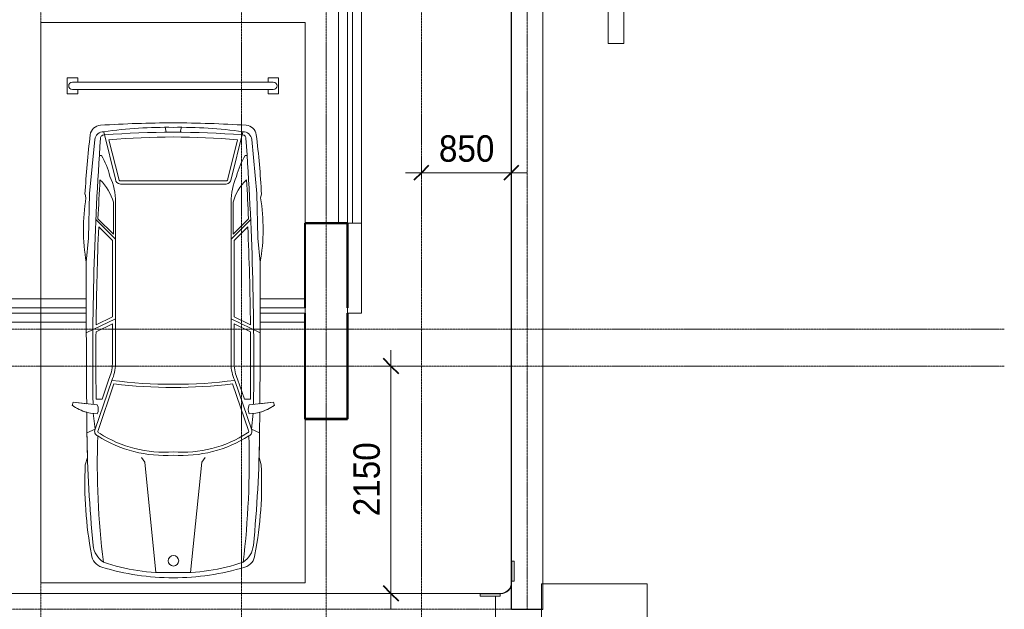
# Model space of a CAD drawing. Header units: millimetres. Extents: x 5617 to 109621, y 7718 to 117786.
# Tile 34 of 52: x 99170 to 108481, y 57250 to 62825. Entities that reach past the tile are written whole.
import ezdxf

# ---------------------------------------------------------------- set-up
doc = ezdxf.new("R2010")
doc.units = ezdxf.units.MM
for name, pattern in [('ADSK_Линия сетки', [25, 20, -2.5, 0, -2.5]), ('Линия сетки', [25, 20, -2.5, 0, -2.5]), ('Осевая', [14, 10, -2, 0, -2])]:
    doc.linetypes.add(name, pattern=pattern)
for name, color, linetype, lineweight in [('Кабельные лотки', 7, 'Continuous', 18), ('Обобщенные модели', 7, 'Continuous', 18), ('Окна', 7, 'Continuous', 18), ('Осевая линия', 7, 'Осевая', 18), ('Оси', 7, 'Continuous', 9), ('Парковка', 7, 'Continuous', 18), ('Перекрытия', 7, 'Continuous', 18), ('Размеры', 7, 'Continuous', 9), ('Размеры-100', 7, 'Continuous', 9), ('Соединительные детали кабельных лотков', 7, 'Continuous', 18), ('Стены разрез', 7, 'Continuous', 40), ('Элементы узлов', 7, 'Continuous', 18)]:
    doc.layers.add(name, color=color, linetype=linetype, lineweight=lineweight)
doc.styles.add('Arial', font='arial.ttf', dxfattribs={"width": 0.9, "height": 250})
doc.dimstyles.new('Основной_2_5_мм', dxfattribs={"dimscale": 304.8, "dimtxt": 255.06485, "dimasz": 0.463911, "dimexe": 0.492126, "dimexo": 0.492126, "dimgap": 0.098425, "dimtad": 1, "dimdec": 0, "dimdsep": 46, "dimtxsty": 'Arial', "dimblk1": 'OBLIQUE', "dimblk2": 'OBLIQUE', "dimsah": 1, "dimcen": 0.09, "dimdle": 0.492126, "dimazin": 2, "dimtfac": 1, "dimtdec": 4, "dimtix": 1, "dimtmove": 0, "dimatfit": 3, "dimfxl": 1, "dimtvp": 1, "dimtolj": 1, "dimtzin": 0, "dimlwd": 20, "dimlwe": 20, "dimarcsym": 2})

# ---------------------------------------------------------------- blocks, each defined once
blk = doc.blocks.new('105_Приямок_C крышкой - 1000x1000-V3-МКСС_LB02_-11_400__Кабельные конструкции_Лотки_2')
at = {"layer": 'Обобщенные модели', "color": 254, "true_color": 0xcccccc}
for p, q in [((-500, -500), (-500, 500)), ((-500, 500), (500, 500)), ((500, 500), (500, -500)), ((500, -500), (-500, -500))]:
    blk.add_line(p, q, dxfattribs=at)
blk = doc.blocks.new('CP_ДШ_Hanytex_TopJoint 24C - CP_ДШ_Hanytex_TopJoint 24C-3950256-МКСС_LB02_-11_400__Кабельные конструкции_Лотки_2')
at = {"layer": 'Обобщенные модели', "color": 254, "true_color": 0xcccccc}
for p, q in [((0, -110), (0, 110)), ((6250, 110), (0, 110)), ((6250, 110), (6250, -110)), ((6250, 25), (0, 25)), ((0, 25), (0, -25)), ((6250, -25), (6250, 25)), ((0, -25), (6250, -25)), ((6250, -110), (0, -110))]:
    blk.add_line(p, q, dxfattribs=at)
blk = doc.blocks.new('CP_ДШ_Hanytex_TopJoint 24C_Половина - CP_ДШ_Hanytex_TopJoint 24C_Половина-3652637-МКСС_LB02_-11_400__Кабельные конструкции_Лотки_2')
at = {"layer": 'Обобщенные модели', "color": 254, "true_color": 0xcccccc}
for p, q in [((0, -25), (0, 110)), ((850, 110), (0, 110)), ((850, 110), (850, -25)), ((850, -25), (0, -25))]:
    blk.add_line(p, q, dxfattribs=at)
blk = doc.blocks.new('CP_ДШ_Hanytex_TopJoint 24C - CP_ДШ_Hanytex_TopJoint 24C-3950257-МКСС_LB02_-11_400__Кабельные конструкции_Лотки_2')
at = {"layer": 'Обобщенные модели', "color": 254, "true_color": 0xcccccc}
for p, q in [((0, -110), (0, 110)), ((431.6, 110), (0, 110)), ((3131.6, 110), (2076.1, 110)), ((5200, 110), (4776.1, 110)), ((5200, 110), (5200, -110)), ((431.6, 25), (0, 25)), ((0, 25), (0, -25)), ((3131.6, 25), (2076.1, 25)), ((5200, 25), (4776.1, 25)), ((5200, -25), (5200, 25)), ((0, -25), (431.6, -25)), ((2076.1, -25), (3131.6, -25)), ((4776.1, -25), (5200, -25)), ((431.5, -110), (0, -110)), ((3131.5, -110), (2076.1, -110)), ((5200, -110), (4776.1, -110))]:
    blk.add_line(p, q, dxfattribs=at)
blk = doc.blocks.new('199_Парковочные места 3 класса и МГН - Средний класс-5604842-МКСС_LB02_-11_400__Кабельные конструкции_Лотки_2')
at = {"layer": 'Парковка', "color": 254, "true_color": 0xcccccc}
for p, q in [((2500, 5300), (0, 5300)), ((0, 5300), (0, 0)), ((2500, 0), (2500, 5300)), ((250, 4775), (350, 4775)), ((250, 4625), (250, 4775)), ((350, 4735), (350, 4775)), ((2150, 4735), (2150, 4775)), ((2150, 4775), (2250, 4775)), ((2250, 4625), (2250, 4775)), ((300, 4735), (2200, 4735)), ((300, 4665), (2200, 4665)), ((350, 4625), (350, 4665)), ((2150, 4625), (2150, 4665)), ((250, 4625), (350, 4625)), ((2150, 4625), (2250, 4625)), ((0, 0), (2500, 0))]:
    blk.add_line(p, q, dxfattribs=at)
for centre, start, end in [((300, 4700), 90, 270), ((2200, 4700), 270, 90)]:
    blk.add_arc(centre, 35, start, end, dxfattribs=at)
at = {"layer": 'Элементы узлов', "color": 254, "true_color": 0xcccccc}
for p, q in [((1188.1, 4261.3), (1176.6, 4307.4)), ((1319.5, 4261.3), (1331, 4307.4)), ((511.9, 4192.1), (462.6, 3681.8)), ((707.7, 3817), (596, 4265.1)), ((1799.9, 3817), (1911.6, 4265.1)), ((1995.8, 4192.1), (2045.1, 3681.8)), ((737.9, 3819.8), (645.9, 4188.9)), ((1769.7, 3819.8), (1861.7, 4188.9)), ((574.3, 4041.7), (555, 4041.7)), ((1933.4, 4041.7), (1952.6, 4041.7)), ((1253.8, 3800.9), (753.8, 3800.9)), ((1253.8, 3770.9), (753.8, 3770.9)), ((1253.8, 3800.9), (1753.8, 3800.9)), ((1253.8, 3770.9), (1753.8, 3770.9)), ((419.2, 3675.6), (428.5, 3641.5)), ((428.5, 3641.5), (419.2, 3675.6)), ((462.6, 3681.8), (453.3, 3259.9)), ((2045.1, 3681.8), (2054.4, 3259.9)), ((2088.5, 3675.6), (2079.2, 3641.5)), ((2088.5, 3675.6), (2079.2, 3641.5)), ((687.7, 3297.4), (687.7, 3598.1)), ((707.7, 2069.1), (707.7, 3598.1)), ((1800, 2069.1), (1799.9, 3598.1)), ((1819.9, 3297.4), (1819.9, 3598.1)), ((707.7, 3249.1), (521.7, 3435.1)), ((687.7, 3297.4), (542, 3443)), ((677.7, 3236.7), (548.7, 3365.7)), ((1799.9, 3249.1), (1986, 3435.1)), ((1819.9, 3297.4), (1965.6, 3443)), ((1830, 3236.7), (1959, 3365.7)), ((453.3, 3259.9), (431.6, 3033.4)), ((2054.4, 3259.9), (2076.1, 3033.4)), ((677.7, 2516.2), (677.7, 3236.7)), ((1830, 2516.2), (1830, 3236.7)), ((677.7, 2516.2), (524, 2441.1)), ((1830, 2516.2), (1983.6, 2441.1)), ((707.7, 2497.5), (431.5, 2362.6)), ((677.7, 2449.4), (523.4, 2374)), ((677.7, 2069.4), (677.7, 2449.4)), ((1800, 2497.5), (2076.1, 2362.6)), ((1830, 2069.4), (1830, 2449.4)), ((1830, 2449.4), (1984.3, 2374)), ((515.3, 1452.5), (672.7, 1914.3)), ((542.8, 1440), (693.3, 1881.5)), ((580.4, 1736.3), (644.8, 1925.3)), ((1964.9, 1440), (1814.4, 1881.5)), ((1992.3, 1452.5), (1834.9, 1914.3)), ((1927.3, 1736.3), (1862.8, 1925.3)), ((297.9, 1678.4), (307.5, 1706.8)), ((297.9, 1678.4), (307.5, 1706.8)), ((307.5, 1706.8), (535.8, 1682.8)), ((307.5, 1706.8), (435.2, 1693.4)), ((580.4, 1736.3), (524.7, 1736.3)), ((1927.3, 1736.3), (1982.9, 1736.3)), ((2200.1, 1706.8), (1971.9, 1682.8)), ((2072.4, 1693.4), (2200.1, 1706.8)), ((2209.8, 1678.4), (2200.1, 1706.8)), ((2200.1, 1706.8), (2209.8, 1678.4)), ((435.9, 1612.5), (437.8, 1418.4)), ((437.8, 1418.4), (435.9, 1612.5)), ((515.3, 1452.5), (496.7, 1604.6)), ((1992.3, 1452.5), (2010.9, 1604.6)), ((2071.8, 1612.5), (2069.9, 1418.4)), ((2071.8, 1612.5), (2069.9, 1418.4)), ((515.3, 1452.5), (437.8, 1418.4)), ((1992.3, 1452.5), (2069.9, 1418.4)), ((422.3, 1114.3), (442.5, 1185.5)), ((422.3, 1114.3), (442.5, 1185.5)), ((952.8, 1185.7), (983.8, 1142.3)), ((983.8, 1142.3), (1089.6, 98.7)), ((1523.8, 1142.3), (1418.1, 98.7)), ((1554.8, 1185.7), (1523.8, 1142.3)), ((2085.4, 1114.3), (2065.2, 1185.5)), ((2065.2, 1185.5), (2085.4, 1114.3))]:
    blk.add_line(p, q, dxfattribs=at)
blk.add_circle((1255.7, 208.4), 49.6, dxfattribs=at)
for centre, radius, start, end in [((571.1, 4224.2), 103.1, 93.64072, 173.11645), ((571.1, 4224.2), 103.1, 93.64072, 173.11645), ((1249.8, -6442.3), 10791.2, 89.97872, 93.64072), ((1249.8, -6442.3), 10791.2, 89.97872, 93.64072), ((1185.4, 179.7), 4127.7, 89.05008, 98.20922), ((1257.8, -6442.3), 10791.2, 86.35928, 90.02128), ((1257.8, -6442.3), 10791.2, 86.35928, 90.02128), ((1322.3, 179.7), 4127.7, 81.79078, 90.94992), ((1936.5, 4224.2), 103.1, 6.88355, 86.35928), ((1936.5, 4224.2), 103.1, 6.88355, 86.35928), ((9206.1, 3181.8), 8800.8, 173.11645, 176.78329), ((9206.1, 3181.8), 8800.8, 173.11645, 176.78329), ((29999.8, 2117.9), 29507.5, 175.94567, 180.83663), ((592.6, 4184.1), 81.1, 87.57714, 174.30712), ((599.8, 4201.7), 33.8, 82.90499, 175.94567), ((1253.8, -3792.2), 8053.7, 85.37189, 94.62811), ((1253.8, -2688.8), 6904.6, 84.9489, 95.0511), ((1907.8, 4201.7), 33.8, 4.05433, 97.09501), ((1915.1, 4184.1), 81.1, 5.69288, 92.42286), ((-27492.1, 2117.9), 29507.5, 359.16337, 4.05433), ((-6698.4, 3181.8), 8800.8, 3.21671, 6.88355), ((-6698.4, 3181.8), 8800.8, 3.21671, 6.88355), ((-103, 3648.4), 783.2, 14.41856, 30.14464), ((2610.7, 3648.4), 783.2, 149.85536, 165.58144), ((104.4, 3598.1), 603.3, 359.9999, 24.0001), ((753.8, 3817), 16.1, 170.21272, 270), ((1753.8, 3817), 16.1, 270, 9.78728), ((2403.2, 3598.1), 603.3, 155.9999, 180.0001), ((29999.8, 2117.9), 29487.5, 176.7104, 177.42426), ((270, 3491.9), 431, 14.26033, 47.55829), ((753.8, 3817), 46.1, 180, 270), ((1753.8, 3817), 46.1, 270, 360), ((2237.6, 3491.9), 431, 132.44171, 165.73967), ((-27492.1, 2117.9), 29487.5, 2.57574, 3.2896), ((2197.9, 3346.5), 1793.9, 170.53349, 190.05076), ((2197.9, 3346.5), 1793.9, 170.53349, 190.05076), ((309.7, 3346.5), 1793.9, 349.94924, 9.46651), ((309.7, 3346.5), 1793.9, 349.94924, 9.46651), ((29999.8, 2117.9), 29477.5, 177.57386, 179.37165), ((-27492.1, 2117.9), 29477.5, 0.62835, 2.42614), ((122294.8, 2693.9), 121863.7, 179.840376, 180.470422), ((122294.8, 2693.9), 121863.7, 179.840376, 180.470422), ((-119787.1, 2693.9), 121863.7, 359.529578, 0.159624), ((-119787.1, 2693.9), 121863.7, 359.529578, 0.159624), ((29999.8, 2117.9), 29477.5, 179.50208, 180.74176), ((-27492.1, 2117.9), 29477.5, 359.25824, 0.49792), ((308.1, 2077.9), 369.7, 335.61396, 358.68292), ((308.1, 2077.9), 399.7, 335.8269, 358.73332), ((2199.5, 2077.9), 399.7, 181.26668, 204.1731), ((2199.5, 2077.9), 369.7, 181.31708, 204.38604), ((1253.8, 6444.6), 4567.5, 262.69112, 277.30914), ((1253.8, 6444.6), 4597.5, 262.99667, 277.00359), ((545.7, 2019.9), 421.9, 234.03344, 268.65511), ((545.7, 2019.9), 421.9, 234.03344, 254.91982), ((444.1, 1640.4), 100.9, 335.18442, 24.81558), ((2063.5, 1640.4), 100.9, 155.18442, 204.81558), ((1962, 2019.9), 421.9, 271.34489, 305.96656), ((1962, 2019.9), 421.9, 285.08018, 305.96656), ((12318.1, 1542.7), 11881, 180.5997, 185.74132), ((12318.1, 1542.7), 11881, 180.5997, 181.72311), ((555, 1431.5), 44.9, 152.07654, 249.86273), ((555, 1431.5), 14.9, 145.34334, 249.86273), ((1172.2, 2380), 1145.5, 237.43771, 274.08639), ((1335.5, 2380), 1145.5, 265.91361, 302.76957), ((1952.7, 1431.5), 14.9, 280.82416, 34.65666), ((1952.7, 1431.5), 44.9, 290.13727, 27.92346), ((-9810.4, 1542.7), 11881, 354.25868, 359.4003), ((-9810.4, 1542.7), 11881, 358.27689, 359.4003), ((8357.7, 1141), 7822.1, 178.18053, 186.93909), ((1172.2, 2380), 1175.5, 237.43771, 273.98192), ((1335.5, 2380), 1175.5, 266.01808, 302.56229), ((-5850.1, 1141), 7822.1, 353.06091, 1.81947), ((3990.7, 937.1), 3572.9, 177.15703, 190.80498), ((3990.7, 937.1), 3572.9, 177.15703, 190.80498), ((-1483.1, 937.1), 3572.9, 349.19502, 2.84297), ((-1483.1, 937.1), 3572.9, 349.19502, 2.84297), ((710.3, 375.7), 214.7, 185.74132, 236.84435), ((1797.4, 375.7), 214.7, 303.15565, 354.25868), ((617.5, 279.1), 136.8, 184.93354, 253.12837), ((617.5, 279.1), 136.8, 184.93354, 253.12837), ((1178.2, 1868.5), 1772, 250.71315, 272.44644), ((1329.5, 1868.5), 1772, 267.55356, 289.28685), ((1890.2, 279.1), 136.8, 286.87163, 355.06646), ((1890.2, 279.1), 136.8, 286.87163, 355.06646), ((1253.8, 2377.4), 2329.4, 253.12837, 269.9999), ((1253.8, 2377.4), 2329.4, 253.12837, 269.9999), ((1253.8, 2377.4), 2329.4, 270.0001, 286.87163), ((1253.8, 2377.4), 2329.4, 270.0001, 286.87163)]:
    blk.add_arc(centre, radius, start, end, dxfattribs=at)
blk = doc.blocks.new('199_Паркинг_Дорожная разметка - Стрелка_Прямо_Или_Поворот-5482905-МКСС_LB02_-11_400__Кабельные конструкции_Лотки_2')
at = {"layer": 'Парковка', "color": 254, "true_color": 0xcccccc}
for p, q in [((-315, 2500), (-165, 2500)), ((-315, -450), (-315, 2500)), ((-165, 2500), (-165, 2150)), ((-165, 2150), (435, 1550)), ((435, 2100), (715, 1090)), ((435, 1550), (435, 2100)), ((-165, 1230), (-165, -450)), ((435, 630), (-165, 1230)), ((715, 1090), (435, 80)), ((435, 80), (435, 630)), ((-564.3, -450), (-315, -450)), ((-240, -2504), (-564.3, -450)), ((84.3, -450), (-240, -2504)), ((-165, -450), (84.3, -450))]:
    blk.add_line(p, q, dxfattribs=at)
blk = doc.blocks.new('135_SLK_GD_AR_rvt-1-МКСС_LB02_-11_400__Кабельные конструкции_Лотки_2')
at = {"layer": 'Перекрытия', "color": 254, "true_color": 0xcccccc}
for p, q in [((124850, 60185), (124850, 60900)), ((124850, 60900), (125165, 60900)), ((124850, 59050), (124850, 59965)), ((125250, 60050), (125250, 59050)), ((125250, 59050), (124850, 59050)), ((127085, 57490), (128085, 57490)), ((127085, 56490), (127085, 57490)), ((128085, 57490), (128085, 56490))]:
    blk.add_line(p, q, dxfattribs=at)
at = {"layer": 'Стены разрез', "color": 254, "true_color": 0xcccccc}
for p, q in [((124850, 60902), (124848, 60902)), ((124848, 60902), (124848, 60100)), ((125252, 60902), (124850, 60902)), ((124850, 60100), (124850, 60900)), ((124850, 60900), (125250, 60900)), ((125250, 60900), (125250, 60100)), ((125252, 60900), (125252, 60902)), ((125252, 60100), (125252, 60900)), ((124848, 60100), (124850, 60100)), ((125250, 60100), (125252, 60100)), ((124850, 60050), (124848, 60050)), ((124848, 60050), (124848, 59048)), ((124850, 59050), (124850, 60050)), ((125250, 60050), (125250, 59050)), ((125252, 60050), (125250, 60050)), ((125252, 59048), (125252, 60050)), ((124848, 59048), (124850, 59048)), ((125250, 59050), (124850, 59050)), ((124850, 59048), (125250, 59048)), ((125250, 59048), (125252, 59048))]:
    blk.add_line(p, q, dxfattribs=at)
at = {"layer": 'Обобщенные модели', "color": 254, "lineweight": 18, "true_color": 0xcccccc}
for name, p, rotation in [('CP_ДШ_Hanytex_TopJoint 24C - CP_ДШ_Hanytex_TopJoint 24C-3950256-МКСС_LB02_-11_400__Кабельные конструкции_Лотки_2', (125275, 67150), 269.9999999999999), ('CP_ДШ_Hanytex_TopJoint 24C_Половина - CP_ДШ_Hanytex_TopJoint 24C_Половина-3652637-МКСС_LB02_-11_400__Кабельные конструкции_Лотки_2', (125275, 60900), 269.9999999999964)]:
    blk.add_blockref(name, p, dxfattribs=dict(at, rotation=rotation))
blk.add_blockref('CP_ДШ_Hanytex_TopJoint 24C - CP_ДШ_Hanytex_TopJoint 24C-3950257-МКСС_LB02_-11_400__Кабельные конструкции_Лотки_2', (119650, 60075), dxfattribs=at)
at = {"layer": 'Окна', "color": 254, "lineweight": 18, "true_color": 0xcccccc}
blk.add_blockref('105_Приямок_C крышкой - 1000x1000-V3-МКСС_LB02_-11_400__Кабельные конструкции_Лотки_2', (127585, 56990), dxfattribs=at)
at = {"layer": 'Парковка', "color": 254, "lineweight": 18, "true_color": 0xcccccc, "rotation": 180}
blk.add_blockref('199_Паркинг_Дорожная разметка - Стрелка_Прямо_Или_Поворот-5482905-МКСС_LB02_-11_400__Кабельные конструкции_Лотки_2', (127551, 65101), dxfattribs=at)
at = {"layer": 'Парковка', "color": 254, "lineweight": 18, "true_color": 0xcccccc}
blk.add_blockref('199_Парковочные места 3 класса и МГН - Средний класс-5604842-МКСС_LB02_-11_400__Кабельные конструкции_Лотки_2', (122350, 57500), dxfattribs=at)
blk = doc.blocks.new('OSTEC_CT - ЛН_ ЛП - ОГП - Тройник - ZS - Цинкование по методу Сендзимира-1209897-МКСС_LB02_-11_400__Кабельные конструкции_Лотки_2')
at = {"layer": 'Осевая линия'}
blk.add_line((0, -300), (0, 0), dxfattribs=at)
at = {"layer": 'Соединительные детали кабельных лотков', "color": 96, "true_color": 0x008000}
for p, q in [((-1, 147.5), (-1, 150)), ((-1, 150), (1, 150)), ((-1, 150), (1, 150)), ((-1, -147.5), (-1, 147.5)), ((1, 147.5), (-1, 147.5)), ((-1, 147.5), (1, 147.5)), ((1, 150), (1, 147.5)), ((1, 147.5), (1, -147.5)), ((-250, -147.5), (-300, -147.5)), ((-300, -147.5), (-300, -150)), ((-300, -150), (-250, -150)), ((-1, -150), (1, -150)), ((300, -147.5), (250, -147.5)), ((250, -150), (300, -150)), ((300, -150), (300, -147.5)), ((-150, -250), (-150, -300)), ((-147.5, -300), (-147.5, -250)), ((147.5, -250), (147.5, -300)), ((150, -300), (150, -250)), ((-150, -300), (-147.5, -300)), ((147.5, -300), (150, -300))]:
    blk.add_line(p, q, dxfattribs=at)
for centre, radius, start, end in [((-250, -250), 102.5, 360, 90), ((-250, -250), 100, 0, 90), ((250, -250), 102.5, 90, 180), ((250, -250), 100, 90, 180)]:
    blk.add_arc(centre, radius, start, end, dxfattribs=at)
blk = doc.blocks.new('OSTEC_U - ЛН_ ЛП - СЛУМ - OSTEC_U - ЛН_ ЛП - СЛУМ-1209915-МКСС_LB02_-11_400__Кабельные конструкции_Лотки_2')
at = {"layer": 'Соединительные детали кабельных лотков', "color": 96, "true_color": 0x008000}
for p, q in [((-95, 2.5), (-95, 25)), ((-95, 25), (95, 25)), ((-95, 0), (-95, 2.5)), ((-95, 2.5), (95, 2.5)), ((95, 25), (95, 2.5)), ((95, 2.5), (95, 0))]:
    blk.add_line(p, q, dxfattribs=at)
blk = doc.blocks.new('OSTEC_U - ЛН_ ЛП - СЛУМ - OSTEC_U - ЛН_ ЛП - СЛУМ-V48-МКСС_LB02_-11_400__Кабельные конструкции_Лотки_2')
at = {"layer": 'Соединительные детали кабельных лотков', "color": 96, "true_color": 0x008000}
for p, q in [((-95, 2.5), (-95, 25)), ((-95, 25), (95, 25)), ((-95, 0), (-95, 2.5)), ((-95, 2.5), (95, 2.5)), ((95, 25), (95, 2.5)), ((95, 2.5), (95, 0))]:
    blk.add_line(p, q, dxfattribs=at)
blk = doc.blocks.new('DIMBLOCK6-МКСС_LB02_-11_400__Кабельные конструкции_Лотки_2')
at = {"layer": 'Размеры-100', "lineweight": 20, "transparency": 16777216}
for p, q in [((102968.8, 61377.5), (102968.8, 61527.5)), ((103818.8, 61377.5), (103818.8, 61527.5)), ((102818.8, 61377.5), (103968.8, 61377.5)), ((102968.8, 61377.5), (102968.8, 61327.4)), ((103818.8, 61377.5), (103818.8, 61327.4))]:
    blk.add_line(p, q, dxfattribs=at)
at = {"layer": 'Размеры-100', "lineweight": 40, "transparency": 16777216}
for p, q in [((102968.8, 61377.5), (102898.1, 61306.8)), ((102968.8, 61377.5), (103039.5, 61448.2)), ((103818.8, 61377.5), (103748.1, 61306.8)), ((103818.8, 61377.5), (103889.5, 61448.2))]:
    blk.add_line(p, q, dxfattribs=at)
at = {"layer": 'Размеры-100', "color": 0, "lineweight": 20, "transparency": 16777216, "insert": (103134.9, 61732), "char_height": 250, "width": 621.573, "attachment_point": 1, "line_spacing_factor": 0.941778, "style": 'Arial'}
blk.add_mtext('850', dxfattribs=at)
blk = doc.blocks.new('_Oblique')
at = {"color": 0, "linetype": 'ByBlock', "lineweight": -2}
blk.add_line((-0.5, -0.5), (0.5, 0.5), dxfattribs=at)
blk = doc.blocks.new('DIMBLOCK7-МКСС_LB02_-11_400__Кабельные конструкции_Лотки_2')
at = {"layer": 'Размеры-100', "lineweight": 20, "transparency": 16777216}
for p, q in [((102680.4, 57250.1), (102680.4, 59700)), ((102680.4, 59550), (102530.4, 59550)), ((102680.4, 59550), (102730.4, 59550)), ((102680.4, 57400.1), (102530.4, 57400.1)), ((102680.4, 57400.1), (102730.4, 57400.1))]:
    blk.add_line(p, q, dxfattribs=at)
at = {"layer": 'Размеры-100', "lineweight": 40, "transparency": 16777216}
for p, q in [((102680.4, 59550), (102609.7, 59620.7)), ((102680.4, 59550), (102751.1, 59479.3)), ((102680.4, 57400.1), (102609.7, 57470.8)), ((102680.4, 57400.1), (102751.1, 57329.4))]:
    blk.add_line(p, q, dxfattribs=at)
at = {"layer": 'Размеры-100', "color": 0, "lineweight": 20, "transparency": 16777216, "insert": (102325.9, 58129.8), "char_height": 250, "width": 828.765, "attachment_point": 1, "rotation": 90, "line_spacing_factor": 0.941778, "style": 'Arial'}
blk.add_mtext('2150', dxfattribs=at)

msp = doc.modelspace()

# ---------------------------------------------------------------- linework, layer by layer
at = {"layer": 'Кабельные лотки', "color": 96, "true_color": 0x008000}
for p, q in [((103818.8, 57251.1), (103818.8, 69790)), ((103821.4, 57251.1), (103821.4, 69790)), ((104116.3, 57251.1), (104116.3, 69790)), ((104118.8, 57251.1), (104118.8, 69790)), ((103668.8, 57400.1), (74319.8, 57400.1)), ((103668.8, 57397.6), (74319.8, 57397.6)), ((103668.8, 57400.1), (103668.8, 57397.6)), ((103668.8, 57372.6), (103668.8, 57127.6)), ((104118.8, 57251.1), (103818.8, 57251.1))]:
    msp.add_line(p, q, dxfattribs=at)
at = {"layer": 'Осевая линия'}
for p, q in [((103968.8, 57251.1), (103968.8, 69790)), ((103668.8, 57250.1), (74319.8, 57250.1))]:
    msp.add_line(p, q, dxfattribs=at)
at = {"layer": 'Оси', "linetype": 'Линия сетки'}
for p, q in [((99368.8, 50872.3), (99368.8, 117785.9)), ((101268.8, 50872.3), (101268.8, 117785.9)), ((102068.8, 50872.3), (102068.8, 117785.9)), ((102968.8, 50872.3), (102968.8, 117785.9))]:
    msp.add_line(p, q, dxfattribs=at)
at = {"layer": 'Оси', "linetype": 'ADSK_Линия сетки'}
for p, q in [((108481.1, 59900), (28909.8, 59900)), ((108481.1, 59550), (28909.8, 59550))]:
    msp.add_line(p, q, dxfattribs=at)

# ---------------------------------------------------------------- block references
at = {"lineweight": 5}
msp.add_blockref('135_SLK_GD_AR_rvt-1-МКСС_LB02_-11_400__Кабельные конструкции_Лотки_2', (-22981.2, 0), dxfattribs=at)
at = {"layer": 'Соединительные детали кабельных лотков', "color": 96, "true_color": 0x008000}
for name, p, rotation in [('OSTEC_U - ЛН_ ЛП - СЛУМ - OSTEC_U - ЛН_ ЛП - СЛУМ-1209915-МКСС_LB02_-11_400__Кабельные конструкции_Лотки_2', (103821.3, 57610.1), 270), ('OSTEC_U - ЛН_ ЛП - СЛУМ - OSTEC_U - ЛН_ ЛП - СЛУМ-V48-МКСС_LB02_-11_400__Кабельные конструкции_Лотки_2', (103618.8, 57397.6), 180)]:
    msp.add_blockref(name, p, dxfattribs=dict(at, rotation=rotation))
at = {"layer": 'Соединительные детали кабельных лотков', "rotation": 270}
msp.add_blockref('OSTEC_CT - ЛН_ ЛП - ОГП - Тройник - ZS - Цинкование по методу Сендзимира-1209897-МКСС_LB02_-11_400__Кабельные конструкции_Лотки_2', (103968.8, 57250.1), dxfattribs=at)

# ---------------------------------------------------------------- dimensions: what is measured, and where the dimension line sits
at = {"layer": 'Размеры', "lineweight": 20}
dim = msp.add_linear_dim(base=(103818.8, 61377.5), p1=(102968.8, 61477.4), p2=(103818.8, 61477.4), dimstyle='Основной_2_5_мм', override={"dimpost": '<>', "dimfxl": 850}, dxfattribs=at)
dim.commit()
dim.dimension.update_dxf_attribs({"geometry": 'DIMBLOCK6-МКСС_LB02_-11_400__Кабельные конструкции_Лотки_2', "text_midpoint": (103393.8, 61535.1)})
dim = msp.add_linear_dim(base=(102680.4, 59550), p1=(102580.4, 57400.1), p2=(102580.4, 59550), angle=90, dimstyle='Основной_2_5_мм', override={"dimpost": '<>', "dimfxl": 2149.861683}, dxfattribs=at)
dim.commit()
dim.dimension.update_dxf_attribs({"geometry": 'DIMBLOCK7-МКСС_LB02_-11_400__Кабельные конструкции_Лотки_2', "text_midpoint": (102522.8, 58475.1)})

doc.saveas('drawing.dxf')
